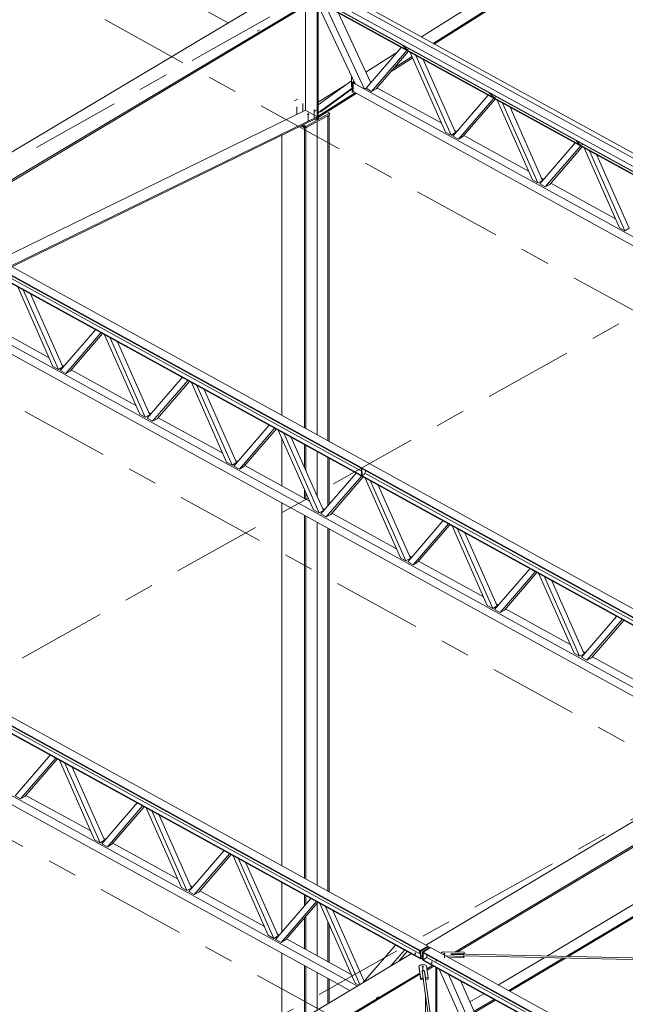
# Model space of a CAD drawing. Header units: millimetres. Extents: x -260 to 160, y -50 to 247.
# Tile 37 of 74: x -46 to -25, y 78 to 112. Entities that reach past the tile are written whole.
import ezdxf

# ---------------------------------------------------------------- set-up
doc = ezdxf.new("R2010")
doc.units = ezdxf.units.MM
for name, pattern in [('XKITLINE00', [0]), ('XKITLINE02', [4, 2, -2]), ('XKITLINE03', [6, 3, -1, 1, -1])]:
    doc.linetypes.add(name, pattern=pattern)
for name, color, linetype, lineweight in [('Element', 2, 'Continuous', 0), ('Spoina', 1, 'Continuous', 0), ('Śruba', 3, 'Continuous', 0)]:
    doc.layers.add(name, color=color, linetype=linetype, lineweight=lineweight)

msp = doc.modelspace()

# ---------------------------------------------------------------- hatches: boundary and pattern name
at = {"layer": 'Śruba'}
for points in [[(-35.89, 108.328), (-35.897, 108.329), (-35.904, 108.331), (-35.91, 108.334), (-35.915, 108.337), (-35.919, 108.341), (-35.921, 108.345), (-35.922, 108.349), (-35.921, 108.353), (-35.919, 108.357), (-35.915, 108.361), (-35.91, 108.364), (-35.904, 108.367), (-35.897, 108.369), (-35.89, 108.37), (-35.882, 108.371), (-35.875, 108.37), (-35.867, 108.369), (-35.861, 108.367), (-35.855, 108.364), (-35.85, 108.361), (-35.846, 108.357), (-35.844, 108.353), (-35.843, 108.349), (-35.844, 108.345), (-35.846, 108.341), (-35.85, 108.337), (-35.855, 108.334), (-35.861, 108.331), (-35.867, 108.329), (-35.875, 108.328), (-35.882, 108.327)], [(-35.647, 108.463), (-35.646, 108.458), (-35.645, 108.454), (-35.645, 108.45), (-35.645, 108.446), (-35.646, 108.442), (-35.648, 108.44), (-35.65, 108.438), (-35.653, 108.437), (-35.656, 108.437), (-35.659, 108.438), (-35.663, 108.439), (-35.666, 108.442), (-35.67, 108.445), (-35.673, 108.449), (-35.675, 108.453), (-35.677, 108.457), (-35.679, 108.462), (-35.68, 108.466), (-35.68, 108.47), (-35.68, 108.474), (-35.679, 108.477), (-35.677, 108.48), (-35.675, 108.482), (-35.672, 108.483), (-35.669, 108.483), (-35.665, 108.482), (-35.662, 108.48), (-35.659, 108.478), (-35.655, 108.475), (-35.652, 108.471), (-35.65, 108.467)], [(-32.291, 80.104), (-32.295, 80.105), (-32.3, 80.106), (-32.303, 80.108), (-32.307, 80.11), (-32.309, 80.112), (-32.311, 80.115), (-32.311, 80.118), (-32.311, 80.12), (-32.309, 80.123), (-32.307, 80.126), (-32.304, 80.128), (-32.3, 80.13), (-32.296, 80.131), (-32.291, 80.132), (-32.286, 80.133), (-32.282, 80.133), (-32.277, 80.132), (-32.273, 80.131), (-32.269, 80.129), (-32.266, 80.127), (-32.263, 80.124), (-32.262, 80.122), (-32.261, 80.119), (-32.262, 80.116), (-32.263, 80.113), (-32.265, 80.111), (-32.268, 80.109), (-32.272, 80.107), (-32.276, 80.105), (-32.281, 80.104), (-32.286, 80.104)], [(-31.315, 80.079), (-31.322, 80.08), (-31.329, 80.082), (-31.335, 80.084), (-31.34, 80.088), (-31.344, 80.091), (-31.346, 80.095), (-31.347, 80.1), (-31.346, 80.104), (-31.344, 80.109), (-31.34, 80.113), (-31.336, 80.116), (-31.33, 80.119), (-31.323, 80.121), (-31.316, 80.123), (-31.308, 80.123), (-31.3, 80.123), (-31.293, 80.122), (-31.286, 80.12), (-31.28, 80.118), (-31.275, 80.114), (-31.271, 80.111), (-31.269, 80.106), (-31.268, 80.102), (-31.269, 80.098), (-31.271, 80.093), (-31.274, 80.089), (-31.279, 80.086), (-31.285, 80.083), (-31.292, 80.08), (-31.299, 80.079), (-31.307, 80.078)], [(-32.037, 79.644), (-32.044, 79.645), (-32.051, 79.647), (-32.057, 79.65), (-32.062, 79.653), (-32.066, 79.657), (-32.068, 79.661), (-32.069, 79.665), (-32.069, 79.67), (-32.066, 79.674), (-32.063, 79.678), (-32.058, 79.681), (-32.052, 79.684), (-32.046, 79.687), (-32.038, 79.688), (-32.031, 79.689), (-32.023, 79.689), (-32.016, 79.687), (-32.009, 79.686), (-32.003, 79.683), (-31.998, 79.68), (-31.994, 79.676), (-31.992, 79.672), (-31.991, 79.667), (-31.991, 79.663), (-31.993, 79.659), (-31.997, 79.655), (-32.002, 79.651), (-32.008, 79.648), (-32.014, 79.646), (-32.022, 79.644), (-32.029, 79.644)], [(-31.733, 79.797), (-31.737, 79.798), (-31.742, 79.799), (-31.745, 79.8), (-31.749, 79.803), (-31.751, 79.805), (-31.753, 79.808), (-31.753, 79.81), (-31.753, 79.813), (-31.751, 79.816), (-31.749, 79.818), (-31.746, 79.821), (-31.742, 79.823), (-31.738, 79.824), (-31.733, 79.825), (-31.728, 79.825), (-31.724, 79.825), (-31.719, 79.825), (-31.715, 79.823), (-31.711, 79.822), (-31.708, 79.82), (-31.705, 79.817), (-31.704, 79.814), (-31.703, 79.812), (-31.704, 79.809), (-31.705, 79.806), (-31.707, 79.804), (-31.71, 79.801), (-31.714, 79.799), (-31.718, 79.798), (-31.723, 79.797), (-31.728, 79.797)]]:
    msp.add_hatch(color=256, dxfattribs=at).paths.add_polyline_path(points, flags=17)

# ---------------------------------------------------------------- linework, layer by layer
at = {"layer": 'Element', "linetype": 'XKITLINE00', "lineweight": 0}
for p, q in [((-64.812, 125.876), (-38.575, 111.426)), ((-32.073, 110.954), (-22.746, 116.862)), ((-31.682, 110.739), (-22.309, 116.676)), ((-31.642, 110.717), (-22.263, 116.658)), ((-36.052, 112.704), (-5.707, 95.992)), ((-5.707, 95.992), (-36.052, 112.704)), ((-35.801, 112.845), (-5.456, 96.133)), ((-35.8, 112.845), (-5.455, 96.133)), ((-35.65, 112.924), (-5.304, 96.212)), ((-49.212, 105.071), (-36.654, 112.574)), ((-36.203, 112.614), (-5.858, 95.902)), ((-36.203, 112.602), (-5.858, 95.89)), ((-48.4, 104.624), (-35.689, 112.219)), ((-48.359, 104.601), (-35.647, 112.196)), ((-35.977, 108.485), (-35.977, 111.999)), ((-35.693, 112.245), (-6.069, 95.93)), ((-35.692, 112.221), (-6.09, 95.918)), ((-34.31, 109.374), (-35.622, 112.182)), ((-35.586, 108.151), (-35.586, 112.106)), ((-35.546, 108.174), (-35.546, 112.02)), ((-33.995, 109.201), (-35.307, 112.009)), ((-33.777, 109.414), (-34.88, 111.774)), ((-32.706, 110.676), (-32.716, 110.682)), ((-32.565, 110.523), (-32.716, 110.682)), ((-32.555, 110.517), (-32.706, 110.676)), ((-33.944, 109.77), (-32.901, 110.43)), ((-33.939, 109.226), (-32.753, 110.602)), ((-33.755, 109.124), (-32.568, 110.501)), ((-32.515, 110.471), (-33.604, 109.209)), ((-32.555, 110.517), (-32.565, 110.523)), ((-32.487, 110.556), (-32.555, 110.517)), ((-31.265, 107.753), (-32.451, 110.436)), ((-31.08, 107.651), (-32.267, 110.334)), ((-33.099, 109.794), (-32.371, 110.255)), ((-33.009, 109.899), (-32.388, 110.292)), ((-32.018, 110.197), (-30.929, 107.736)), ((-35.546, 108.669), (-34.425, 109.483)), ((-35.546, 108.755), (-34.621, 109.341)), ((-34.425, 109.598), (-34.417, 109.602)), ((-34.411, 109.59), (-34.425, 109.598)), ((-34.425, 109.598), (-34.425, 109.271)), ((-34.404, 109.426), (-34.349, 109.457)), ((-34.388, 109.418), (-34.404, 109.426)), ((-34.404, 109.1), (-34.404, 109.426)), ((-34.388, 109.418), (-34.343, 109.444)), ((-34.388, 109.091), (-34.388, 109.418)), ((-34.337, 109.432), (-34.376, 109.41)), ((-34.376, 109.41), (-34.01, 109.209)), ((-34.376, 109.41), (-34.376, 109.113)), ((-33.995, 109.201), (-34.31, 109.374)), ((-35.546, 108.406), (-34.404, 109.235)), ((-35.546, 108.292), (-34.308, 109.076)), ((-35.544, 108.246), (-34.268, 109.054)), ((-35.449, 108.451), (-34.404, 109.21)), ((-34.425, 109.271), (-34.404, 109.259)), ((-34.404, 109.1), (-34.388, 109.091)), ((-34.388, 109.091), (-34.362, 109.106)), ((-34.376, 109.113), (-8.139, 94.663)), ((-33.929, 109.238), (-33.995, 109.201)), ((-33.995, 109.201), (-7.88, 94.818)), ((-33.755, 109.124), (-33.939, 109.226)), ((-33.604, 109.209), (-33.755, 109.124)), ((-33.571, 109.247), (-31.395, 108.048)), ((-29.786, 109.068), (-29.796, 109.074)), ((-29.645, 108.914), (-29.796, 109.074)), ((-29.635, 108.909), (-29.786, 109.068)), ((-31.019, 107.617), (-29.833, 108.994)), ((-30.835, 107.516), (-29.648, 108.892)), ((-29.595, 108.863), (-30.684, 107.6)), ((-29.635, 108.909), (-29.645, 108.914)), ((-29.566, 108.947), (-29.635, 108.909)), ((-28.345, 106.144), (-29.531, 108.828)), ((-28.16, 106.043), (-29.347, 108.726)), ((-46.285, 103.459), (-35.977, 108.485)), ((-35.977, 108.485), (-35.586, 108.269)), ((-35.961, 107.942), (-35.172, 108.384)), ((-35.172, 108.336), (-35.961, 107.894)), ((-35.546, 108.397), (-35.449, 108.451)), ((-35.254, 108.429), (-35.172, 108.384)), ((-35.172, 108.384), (-35.172, 108.336)), ((-29.098, 108.589), (-28.009, 106.127)), ((-45.895, 103.244), (-35.586, 108.269)), ((-45.849, 103.219), (-35.589, 108.221)), ((-35.654, 108.189), (-35.586, 108.151)), ((-35.586, 108.269), (-35.589, 108.221)), ((-35.587, 97.567), (-35.587, 108.104)), ((-35.586, 108.151), (-35.546, 108.174)), ((-35.544, 108.246), (-35.546, 108.292)), ((-35.546, 108.247), (-35.544, 108.246)), ((-35.218, 97.364), (-35.218, 108.31)), ((-35.177, 97.341), (-35.177, 108.334)), ((-36.122, 107.961), (-36.006, 107.897)), ((-35.961, 107.894), (-36.101, 107.971)), ((-36.055, 107.993), (-35.961, 107.942)), ((-36.006, 107.897), (-35.986, 107.908)), ((-36.006, 97.798), (-36.006, 107.897)), ((-35.965, 97.775), (-35.965, 107.896)), ((-35.961, 107.942), (-35.961, 107.894)), ((-31.08, 107.651), (-31.265, 107.753)), ((-30.929, 107.736), (-31.08, 107.651)), ((-30.962, 107.81), (-30.888, 107.769)), ((-36.767, 98.217), (-36.767, 107.646)), ((-30.835, 107.516), (-31.019, 107.617)), ((-30.684, 107.6), (-30.835, 107.516)), ((-30.651, 107.638), (-28.475, 106.44)), ((-28.099, 106.009), (-26.912, 107.386)), ((-26.866, 107.46), (-26.876, 107.466)), ((-26.725, 107.306), (-26.876, 107.466)), ((-26.715, 107.301), (-26.866, 107.46)), ((-27.914, 105.908), (-26.728, 107.284)), ((-26.675, 107.255), (-27.764, 105.992)), ((-26.715, 107.301), (-26.725, 107.306)), ((-26.646, 107.339), (-26.715, 107.301)), ((-25.424, 104.536), (-26.611, 107.22)), ((-25.24, 104.435), (-26.426, 107.118)), ((-26.178, 106.981), (-25.089, 104.519)), ((-28.16, 106.043), (-28.345, 106.144)), ((-28.009, 106.127), (-28.16, 106.043)), ((-28.042, 106.201), (-27.968, 106.161)), ((-27.731, 106.03), (-25.555, 104.832)), ((-27.914, 105.908), (-28.099, 106.009)), ((-27.764, 105.992), (-27.914, 105.908)), ((-18.915, 88.096), (-49.26, 104.809)), ((-18.914, 88.073), (-49.259, 104.785)), ((-49.009, 104.959), (-18.663, 88.246)), ((-18.908, 87.839), (-49.253, 104.551)), ((-18.907, 87.816), (-49.252, 104.528)), ((-49.134, 104.623), (-34.093, 96.339)), ((-25.24, 104.435), (-25.424, 104.536)), ((-25.089, 104.519), (-25.24, 104.435)), ((-44.465, 99.866), (-45.649, 102.544)), ((-44.281, 99.764), (-45.465, 102.442)), ((-45.216, 102.305), (-44.13, 99.849)), ((-47.576, 101.227), (-21.294, 86.752)), ((-47.21, 101.322), (-21.092, 86.937)), ((-46.772, 101.36), (-44.596, 100.161)), ((-44.22, 99.731), (-43.036, 101.104)), ((-44.035, 99.629), (-42.851, 101.003)), ((-42.798, 100.973), (-43.884, 99.714)), ((-41.545, 98.258), (-42.729, 100.935)), ((-41.361, 98.156), (-42.545, 100.834)), ((-42.296, 100.697), (-41.21, 98.241)), ((-44.281, 99.764), (-44.465, 99.866)), ((-44.13, 99.849), (-44.281, 99.764)), ((-44.035, 99.629), (-44.22, 99.731)), ((-44.163, 99.923), (-44.089, 99.882)), ((-43.852, 99.752), (-41.676, 98.553)), ((-43.884, 99.714), (-44.035, 99.629)), ((-41.299, 98.122), (-40.115, 99.496)), ((-41.115, 98.021), (-39.931, 99.394)), ((-39.878, 99.365), (-40.964, 98.105)), ((-38.625, 96.649), (-39.809, 99.327)), ((-38.44, 96.548), (-39.624, 99.225)), ((-39.376, 99.088), (-38.29, 96.632)), ((-41.361, 98.156), (-41.545, 98.258)), ((-41.21, 98.241), (-41.361, 98.156)), ((-41.115, 98.021), (-41.299, 98.122)), ((-41.242, 98.315), (-41.169, 98.274)), ((-40.964, 98.105), (-41.115, 98.021)), ((-40.931, 98.143), (-38.756, 96.945)), ((-38.379, 96.514), (-37.195, 97.888)), ((-38.195, 96.413), (-37.011, 97.786)), ((-36.958, 97.757), (-38.044, 96.497)), ((-35.705, 95.041), (-36.889, 97.719)), ((-36.767, 95.85), (-36.767, 97.445)), ((-35.52, 94.94), (-36.704, 97.617)), ((-36.455, 97.48), (-35.369, 95.024)), ((-62.209, 97.077), (-31.864, 80.364)), ((-36.006, 96.465), (-36.006, 97.233)), ((-35.965, 96.371), (-35.965, 97.21)), ((-32.115, 80.214), (-62.46, 96.926)), ((-32.114, 80.191), (-62.46, 96.903)), ((-35.587, 95.515), (-35.587, 97.002)), ((-35.218, 95.185), (-35.218, 96.799)), ((-35.177, 95.233), (-35.177, 96.776)), ((-32.108, 79.957), (-62.453, 96.669)), ((-32.107, 79.933), (-62.453, 96.646)), ((-38.44, 96.548), (-38.625, 96.649)), ((-38.29, 96.632), (-38.44, 96.548)), ((-38.195, 96.413), (-38.379, 96.514)), ((-38.322, 96.706), (-38.249, 96.666)), ((-38.044, 96.497), (-38.195, 96.413)), ((-38.011, 96.535), (-35.835, 95.337)), ((-34.089, 96.203), (-34.096, 96.434)), ((-34.075, 96.423), (-34.069, 96.192)), ((-35.459, 94.906), (-34.275, 96.279)), ((-35.275, 94.804), (-34.091, 96.178)), ((-34.038, 96.149), (-35.124, 94.889)), ((-34.089, 96.203), (-34.069, 96.192)), ((-34.069, 96.192), (-34.001, 96.232)), ((-34.001, 96.232), (-33.953, 96.321)), ((-33.977, 96.276), (-18.912, 87.978)), ((-32.785, 93.433), (-33.968, 96.111)), ((-33.953, 96.321), (-33.953, 96.356)), ((-32.6, 93.331), (-33.784, 96.009)), ((-33.535, 95.872), (-32.449, 93.416)), ((-36.006, 95.431), (-36.006, 95.724)), ((-35.965, 95.408), (-35.965, 95.63)), ((-36.767, 83.065), (-36.767, 95.274)), ((-35.402, 95.098), (-35.328, 95.057)), ((-36.006, 82.646), (-36.006, 94.855)), ((-35.965, 82.623), (-35.965, 94.832)), ((-35.52, 94.94), (-35.705, 95.041)), ((-35.369, 95.024), (-35.52, 94.94)), ((-35.275, 94.804), (-35.459, 94.906)), ((-35.124, 94.889), (-35.275, 94.804)), ((-35.091, 94.927), (-32.915, 93.728)), ((-35.587, 82.415), (-35.587, 94.623)), ((-35.218, 82.212), (-35.218, 94.42)), ((-32.539, 93.298), (-31.355, 94.671)), ((-32.354, 93.196), (-31.17, 94.57)), ((-31.118, 94.54), (-32.204, 93.281)), ((-29.864, 91.825), (-31.048, 94.502)), ((-35.177, 82.189), (-35.177, 94.398)), ((-29.68, 91.723), (-30.864, 94.401)), ((-30.615, 94.264), (-29.529, 91.808)), ((-60.41, 93.439), (-34.229, 79.021)), ((-32.6, 93.331), (-32.785, 93.433)), ((-32.482, 93.49), (-32.408, 93.449)), ((-60.777, 93.344), (-34.488, 78.866)), ((-32.449, 93.416), (-32.6, 93.331)), ((-32.354, 93.196), (-32.539, 93.298)), ((-32.204, 93.281), (-32.354, 93.196)), ((-32.171, 93.318), (-29.995, 92.12)), ((-29.619, 91.689), (-28.435, 93.063)), ((-29.434, 91.588), (-28.25, 92.961)), ((-28.197, 92.932), (-29.283, 91.672)), ((-26.944, 90.216), (-28.128, 92.894)), ((-26.76, 90.115), (-27.944, 92.792)), ((-27.695, 92.655), (-26.609, 90.199)), ((-29.68, 91.723), (-29.864, 91.825)), ((-29.529, 91.808), (-29.68, 91.723)), ((-29.562, 91.881), (-29.488, 91.841)), ((-29.434, 91.588), (-29.619, 91.689)), ((-29.283, 91.672), (-29.434, 91.588)), ((-29.251, 91.71), (-27.075, 90.512)), ((-26.698, 90.081), (-25.514, 91.455)), ((-26.514, 89.979), (-25.33, 91.353)), ((-25.277, 91.324), (-26.363, 90.064)), ((-26.76, 90.115), (-26.944, 90.216)), ((-26.609, 90.199), (-26.76, 90.115)), ((-26.642, 90.273), (-26.568, 90.233)), ((-26.514, 89.979), (-26.698, 90.081)), ((-26.363, 90.064), (-26.514, 89.979)), ((-26.331, 90.102), (-24.155, 88.904)), ((-47.147, 88.377), (-32.112, 80.096)), ((-31.925, 80.398), (-20.992, 86.933)), ((-45.739, 85.415), (-44.555, 86.789)), ((-45.555, 85.314), (-44.371, 86.687)), ((-44.318, 86.658), (-45.404, 85.398)), ((-43.065, 83.942), (-44.249, 86.62)), ((-42.88, 83.841), (-44.064, 86.518)), ((-30.956, 80.161), (-20.282, 86.542)), ((-30.88, 80.16), (-20.28, 86.495)), ((-43.815, 86.381), (-42.729, 83.925)), ((-45.555, 85.314), (-45.739, 85.415)), ((-45.404, 85.398), (-45.555, 85.314)), ((-45.371, 85.436), (-43.195, 84.238)), ((-42.819, 83.807), (-41.635, 85.181)), ((-42.635, 83.706), (-41.451, 85.079)), ((-41.398, 85.05), (-42.484, 83.79)), ((-40.144, 82.334), (-41.328, 85.012)), ((-39.96, 82.233), (-41.144, 84.91)), ((-40.895, 84.773), (-39.809, 82.317)), ((-27.861, 80.029), (-20.566, 84.388)), ((-27.217, 80.015), (-20.219, 84.197)), ((-27.14, 80.013), (-20.217, 84.15)), ((-42.88, 83.841), (-43.065, 83.942)), ((-42.729, 83.925), (-42.88, 83.841)), ((-42.762, 83.999), (-42.688, 83.959)), ((-42.451, 83.828), (-40.275, 82.63)), ((-42.635, 83.706), (-42.819, 83.807)), ((-42.484, 83.79), (-42.635, 83.706)), ((-39.899, 82.199), (-38.715, 83.572)), ((-39.714, 82.097), (-38.53, 83.471)), ((-38.477, 83.442), (-39.563, 82.182)), ((-37.224, 80.726), (-38.408, 83.403)), ((-37.04, 80.624), (-38.224, 83.302)), ((-37.975, 83.165), (-36.889, 80.709)), ((-36.767, 80.835), (-36.767, 82.5)), ((-39.96, 82.233), (-40.144, 82.334)), ((-39.809, 82.317), (-39.96, 82.233)), ((-39.714, 82.097), (-39.899, 82.199)), ((-39.842, 82.391), (-39.768, 82.35)), ((-39.563, 82.182), (-39.714, 82.097)), ((-39.531, 82.22), (-37.355, 81.021)), ((-36.979, 80.591), (-35.795, 81.964)), ((-36.794, 80.489), (-35.61, 81.862)), ((-35.557, 81.833), (-36.643, 80.574)), ((-36.006, 81.718), (-36.006, 82.081)), ((-35.965, 81.766), (-35.965, 82.058)), ((-35.587, 80.047), (-35.587, 81.799)), ((-34.304, 79.118), (-35.488, 81.795)), ((-34.144, 79.071), (-35.304, 81.694)), ((-34.004, 79.18), (-35.055, 81.557)), ((-36.006, 80.279), (-36.006, 81.312)), ((-35.965, 80.256), (-35.965, 81.36)), ((-35.218, 79.845), (-35.218, 81.185)), ((-35.177, 79.822), (-35.177, 81.091)), ((-37.04, 80.624), (-37.224, 80.726)), ((-36.889, 80.709), (-37.04, 80.624)), ((-36.794, 80.489), (-36.979, 80.591)), ((-36.922, 80.783), (-36.848, 80.742)), ((-36.643, 80.574), (-36.794, 80.489)), ((-36.611, 80.611), (-34.435, 79.413)), ((-32.953, 80.399), (-34.049, 79.128)), ((-32.646, 80.23), (-33.114, 79.687)), ((-32.953, 80.399), (-32.646, 80.23)), ((-32.953, 80.399), (-32.953, 80.399)), ((-32.846, 79.847), (-32.558, 80.182)), ((-32.646, 80.23), (-32.646, 80.23)), ((-31.864, 80.364), (-32.115, 80.214)), ((-32.115, 80.205), (-31.863, 80.355)), ((-32.115, 80.214), (-32.114, 80.191)), ((-32.108, 79.942), (-32.115, 80.205)), ((-32.095, 80.194), (-32.115, 80.205)), ((-31.843, 80.344), (-32.095, 80.194)), ((-32.087, 79.931), (-32.095, 80.194)), ((-32.044, 80.166), (-31.792, 80.316)), ((-32.024, 80.164), (-31.772, 80.314)), ((-31.863, 80.355), (-31.864, 80.364)), ((-31.863, 80.355), (-31.843, 80.344)), ((-31.842, 80.287), (-31.843, 80.344)), ((-31.792, 80.316), (-31.78, 80.309)), ((-31.772, 80.314), (-1.427, 63.602)), ((-45.125, 72.508), (-32.417, 80.104)), ((-36.767, 78.015), (-36.767, 80.121)), ((-32.107, 79.933), (-32.108, 79.957)), ((-32.087, 79.931), (-32.108, 79.942)), ((-32.1, 79.938), (-32.107, 79.933)), ((-32.038, 79.96), (-32.087, 79.931)), ((-32.037, 79.903), (-32.044, 80.166)), ((-32.044, 80.166), (-32.023, 80.155)), ((-32.037, 79.903), (-32.016, 79.892)), ((-1.679, 63.451), (-32.024, 80.164)), ((-32.024, 80.164), (-32.023, 80.14)), ((-32.016, 79.892), (-32.023, 80.155)), ((-1.678, 63.428), (-32.023, 80.14)), ((-31.897, 79.978), (-32.017, 79.906)), ((-1.672, 63.194), (-32.017, 79.906)), ((-32.017, 79.906), (-32.016, 79.883)), ((-1.671, 63.171), (-32.016, 79.883)), ((-31.9, 80.073), (-31.897, 79.978)), ((-31.897, 79.978), (-16.827, 71.678)), ((-31.43, 80.125), (-31.429, 80.13)), ((-31.429, 80.13), (-31.353, 80.17)), ((-31.353, 80.17), (-30.64, 80.154)), ((-30.657, 80.019), (-31.261, 80.032)), ((-31.172, 79.983), (-30.655, 79.972)), ((-31.074, 80.112), (-31.078, 80.08)), ((-31.078, 80.08), (-30.65, 80.07)), ((-31.076, 80.093), (-31.077, 80.082)), ((-31.077, 80.082), (-31.077, 80.08)), ((-31.075, 80.098), (-31.076, 80.093)), ((-31.075, 80.098), (-4.282, 79.521)), ((-31.074, 80.098), (-31.074, 80.112)), ((-30.646, 80.103), (-31.074, 80.112)), ((-30.65, 80.07), (-30.657, 80.019)), ((-30.655, 79.972), (-30.657, 80.019)), ((-30.655, 79.972), (-30.649, 80.024)), ((-30.649, 80.024), (-30.65, 80.07)), ((-30.649, 80.032), (-4.716, 79.473)), ((-30.64, 80.154), (-30.646, 80.103)), ((-30.646, 80.089), (-30.646, 80.103)), ((-30.641, 80.089), (-30.639, 80.108)), ((-30.639, 80.108), (-30.64, 80.154)), ((-29.489, 79.056), (-27.953, 79.974)), ((-29.141, 78.865), (-27.309, 79.96)), ((-29.1, 78.842), (-27.232, 79.958)), ((-36.006, 77.958), (-36.006, 79.702)), ((-35.965, 77.983), (-35.965, 79.68)), ((-32.159, 79.689), (-32.093, 79.734)), ((-32.157, 79.642), (-32.159, 79.689)), ((-32.103, 79.281), (-32.159, 79.689)), ((-32.157, 79.642), (-32.102, 79.234)), ((-32.093, 79.734), (-31.986, 79.741)), ((-32.048, 79.531), (-32.032, 79.532)), ((-32.048, 79.531), (-32.014, 79.287)), ((-32.042, 79.524), (-32.045, 79.514)), ((-32.029, 79.535), (-32.042, 79.524)), ((-32.011, 79.54), (-32.029, 79.535)), ((-31.993, 79.536), (-32.011, 79.54)), ((-31.98, 79.526), (-31.993, 79.536)), ((-31.992, 79.535), (-31.976, 79.536)), ((-31.986, 79.741), (-31.91, 79.705)), ((-31.976, 79.512), (-31.98, 79.526)), ((-31.976, 79.512), (-31.976, 79.536)), ((-31.943, 79.291), (-31.976, 79.536)), ((-29.89, 64.199), (-31.976, 79.512)), ((-31.91, 79.705), (-31.854, 79.297)), ((-31.895, 79.6), (-31.707, 79.713)), ((-31.889, 79.556), (-31.665, 79.69)), ((-31.595, 77.633), (-31.595, 79.651)), ((-31.564, 77.616), (-31.564, 79.634)), ((-31.478, 79.586), (-31.171, 79.417)), ((-31.477, 79.586), (-31.478, 79.586)), ((-31.478, 79.586), (-30.261, 76.835)), ((-44.415, 72.117), (-32.132, 79.458)), ((-44.373, 72.094), (-32.126, 79.414)), ((-35.587, 78.24), (-35.587, 79.471)), ((-35.218, 78.429), (-35.218, 79.268)), ((-35.177, 78.454), (-35.177, 79.245)), ((-32.014, 79.287), (-32.103, 79.281)), ((-32.102, 79.234), (-32.103, 79.281)), ((-32.102, 79.234), (-32.013, 79.24)), ((-32.013, 79.24), (-32.014, 79.287)), ((-29.995, 64.439), (-32.014, 79.264)), ((-31.854, 79.297), (-31.943, 79.291)), ((-31.942, 79.267), (-31.943, 79.291)), ((-31.939, 79.245), (-31.853, 79.25)), ((-31.853, 79.25), (-31.854, 79.297)), ((-31.171, 79.417), (-31.17, 79.417)), ((-31.171, 79.417), (-29.954, 76.666)), ((-29.738, 76.886), (-30.756, 79.189)), ((-34.181, 79.05), (-34.304, 79.118)), ((-31.942, 78.739), (-31.942, 77.652)), ((-30.445, 78.485), (-29.981, 78.762)), ((-30.305, 78.169), (-29.633, 78.571)), ((-30.288, 78.132), (-29.592, 78.548))]:
    msp.add_line(p, q, dxfattribs=at)
at = {"layer": 'Spoina', "linetype": 'XKITLINE03', "lineweight": 0}
for p, q in [((-168.856, 181.004), (88.84, 39.08)), ((-182.056, 173.606), (75.64, 31.682)), ((-195.257, 166.208), (62.439, 24.284)), ((-128.764, 60.299), (-4.053, 130.192)), ((-113.546, 51.918), (11.165, 121.811)), ((-98.328, 43.536), (26.383, 113.43))]:
    msp.add_line(p, q, dxfattribs=at)
at = {"layer": 'Śruba', "linetype": 'XKITLINE02', "lineweight": 0}
for p, q in [((-37.599, 111.153), (-37.523, 111.195)), ((-34.388, 109.385), (-34.313, 109.427)), ((-36.248, 108.865), (-36.348, 108.808)), ((-36.062, 108.719), (-36.062, 108.452)), ((-36.263, 108.606), (-36.263, 108.339)), ((-35.681, 108.51), (-35.681, 108.242)), ((-32.144, 80.147), (-32.146, 80.235)), ((-31.586, 79.84), (-31.588, 79.927)), ((-33.514, 78.662), (-33.602, 78.613))]:
    msp.add_line(p, q, dxfattribs=at)
at = {"layer": 'Śruba', "linetype": 'XKITLINE00', "lineweight": 0}
for p, q in [((-35.882, 108.397), (-35.882, 108.13)), ((-35.588, 108.501), (-35.689, 108.445)), ((-32.285, 80.063), (-32.287, 80.151)), ((-31.727, 79.755), (-31.729, 79.843)), ((-31.309, 80.14), (-31.304, 79.965)), ((-32.031, 79.707), (-32.026, 79.532))]:
    msp.add_line(p, q, dxfattribs=at)

doc.saveas('drawing.dxf')
